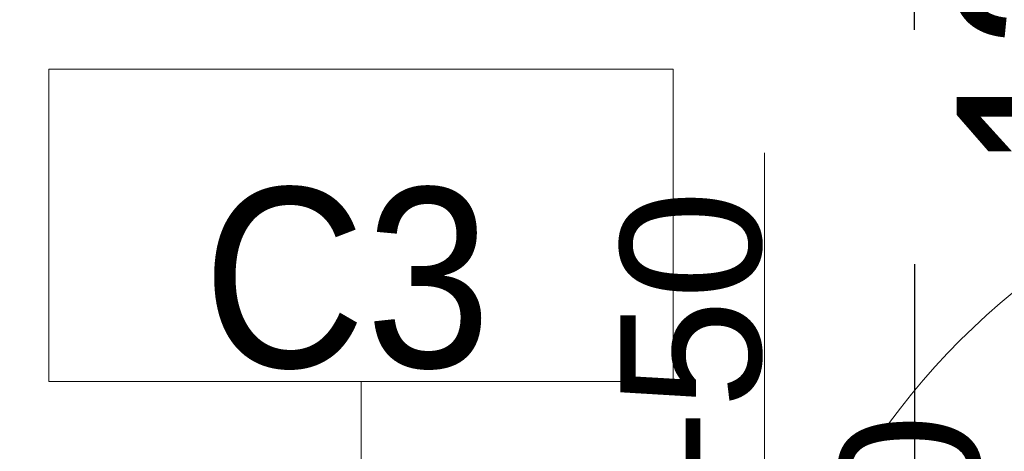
# Model space of a CAD drawing. Header units: centimetres. Extents: x -1631 to 1829, y -257 to 3158.
# Tile 59 of 128: x 299 to 425, y 1073 to 1128. Entities that reach past the tile are written whole.
import ezdxf

# ---------------------------------------------------------------- set-up
doc = ezdxf.new("R2010")
doc.units = ezdxf.units.CM
doc.linetypes.add('Dash', pattern=[60, 30, -30])
for name, color, linetype, lineweight in [('A-DETL', 90, 'Continuous', 9), ('A-DOOR', 31, 'Continuous', 13), ('A-DOOR-HDLN', 31, 'Dash', 9), ('A-DOOR-IDEN', 31, 'Continuous', 13), ('A-WALL-IDEN', 211, 'Continuous', 13), ('G-ANNO-TEXT', 231, 'Continuous', 13)]:
    doc.layers.add(name, color=color, linetype=linetype, lineweight=lineweight)
doc.styles.add('Arial Narrow_4', font='ARIALN.TTF', dxfattribs={"height": 25})
doc.styles.add('Arial_12', font='arial.ttf', dxfattribs={"width": 0.9, "height": 23})
doc.styles.add('Arial_8', font='arial.ttf', dxfattribs={"height": 18})

# ---------------------------------------------------------------- blocks, each defined once
blk = doc.blocks.new('Schueco_FWS_ADS-75-SimplySmart_inw_Family-02 - FWS SI insert unit 90-2368450-5_piętro III __10_50 m_ - stan projektowany')
at = {"layer": 'A-DOOR-HDLN'}
blk.add_arc((-72.3, -7.6), 93.95, 270, 0, dxfattribs=at)
blk = doc.blocks.new('etykieta drzwi wymiar i kategoria - Aluprof Curtain Door - etykieta drzwi 1S góra-2374516-5_piętro III __10_50 m_ - stan projektowany')
at = {"layer": 'A-DOOR-IDEN'}
for q in [(0, 0.5984), (0, -0.5984)]:
    blk.add_line((0, 0), q, dxfattribs=at)
blk = doc.blocks.new('ET sciana_AT7 - 10mm-2270614-5_piętro III __10_50 m_ - stan projektowany')
at = {"layer": 'A-WALL-IDEN'}
for p, q in [((-0.4, 0.196875), (0.4, 0.196875)), ((-0.4, -0.203125), (-0.4, 0.196875)), ((0.4, 0.196875), (0.4, -0.203125)), ((-0.4, -0.203125), (0.4, -0.203125))]:
    blk.add_line(p, q, dxfattribs=at)

msp = doc.modelspace()

# ---------------------------------------------------------------- linework, layer by layer
at = {"layer": 'A-DETL', "linetype": 'Dash', "lineweight": 25}
msp.add_open_spline([(-555.62, 1472.57), (-478.91, 1472.57), (-450.62, 1472.57), (-439.12, 1472.57), (-439.12, 1461.07), (-439.12, 1432.79), (-439.12, 1329.11), (-439.12, 1326.28), (-439.12, 1289.33), (-402.17, 1289.33), (-399.34, 1289.33), (54.38, 1289.33), (347.2, 1289.33), (391.67, 1289.33), (413.88, 1267.11), (413.88, 1211.15), (413.88, 1019.9)], degree=3, knots=[0, 0, 0, 0, 1.274059, 1.834911, 2.395763, 3.964714, 5.438832, 7.007784, 7.847024, 8.686264, 14.083246, 22.278473, 30.929004, 34.961158, 36.402966, 39.45005, 39.45005, 39.45005, 39.45005], dxfattribs=at)
at = {"layer": 'A-WALL-IDEN'}
msp.add_line((342.93, 1013.38), (342.93, 1082.11), dxfattribs=at)

# ---------------------------------------------------------------- block references
at = {"layer": 'A-DOOR', "rotation": 180}
msp.add_blockref('Schueco_FWS_ADS-75-SimplySmart_inw_Family-02 - FWS SI insert unit 90-2368450-5_piętro III __10_50 m_ - stan projektowany', (413.88, 1013.38), dxfattribs=at)
at = {"layer": 'A-DOOR-IDEN', "xscale": 99.99999999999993, "yscale": 99.99999999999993, "zscale": 99.99999999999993}
msp.add_blockref('etykieta drzwi wymiar i kategoria - Aluprof Curtain Door - etykieta drzwi 1S góra-2374516-5_piętro III __10_50 m_ - stan projektowany', (394.63, 1051.57), dxfattribs=at)
at = {"layer": 'A-WALL-IDEN', "xscale": 99.99999999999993, "yscale": 99.99999999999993, "zscale": 99.99999999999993}
msp.add_blockref('ET sciana_AT7 - 10mm-2270614-5_piętro III __10_50 m_ - stan projektowany', (342.93, 1102.42), dxfattribs=at)

# ---------------------------------------------------------------- texts
at = {"layer": 'A-DOOR-IDEN', "insert": (399.35, 1036.01), "char_height": 18, "width": 70.8, "attachment_point": 4, "rotation": 90, "line_spacing_factor": 0.936439, "style": 'Arial_8'}
msp.add_mtext('\\pxt7.05556,14.11111,21.16667,28.22222,35.27778,42.33333,49.38889,56.44444,63.5,70.55556,77.61111,84.66667,91.72222,98.77778,105.83333,112.88889,119.94444,127,134.05556,141.11111,148.16667,155.22222,162.27778,169.33333,176.38889,183.44444,190.5,197.55556,204.61111,211.66667,218.72222,225.77778;{90+50\\P200}', dxfattribs=at)
at = {"layer": 'A-WALL-IDEN', "insert": (341.12, 1095.26), "char_height": 23, "width": 37.53, "attachment_point": 5, "line_spacing_factor": 0.936439, "style": 'Arial_12'}
msp.add_mtext('\\pxqc,t4.96957,9.93913,14.9087,19.87826,24.84783,29.81739,34.78696,39.75652,44.72609,49.69565,54.66522,59.63478,64.60435,69.57391,74.54348,79.51304,84.48261,89.45217,94.42174,99.3913,104.36087,109.33043,114.3,119.26957,124.23913,129.2087,134.17826,139.14783,144.11739,149.08696,154.05652,159.02609;{C3}', dxfattribs=at)
at = {"layer": 'G-ANNO-TEXT', "color": 11, "insert": (419.29, 1108.82), "char_height": 25, "width": 104.939, "attachment_point": 1, "rotation": 90, "line_spacing_factor": 0.949189, "style": 'Arial Narrow_4'}
msp.add_mtext('\\pxt5.08,10.16,15.24,20.32,25.4,30.48,35.56,40.64,45.72,50.8,55.88,60.96,66.04,71.12,76.2,81.28,86.36,91.44,96.52,101.6,106.68,111.76,116.84,121.92,127,132.08,137.16,142.24,147.32,152.4,157.48,162.56;{13,97 m}', dxfattribs=at)

doc.saveas('drawing.dxf')
